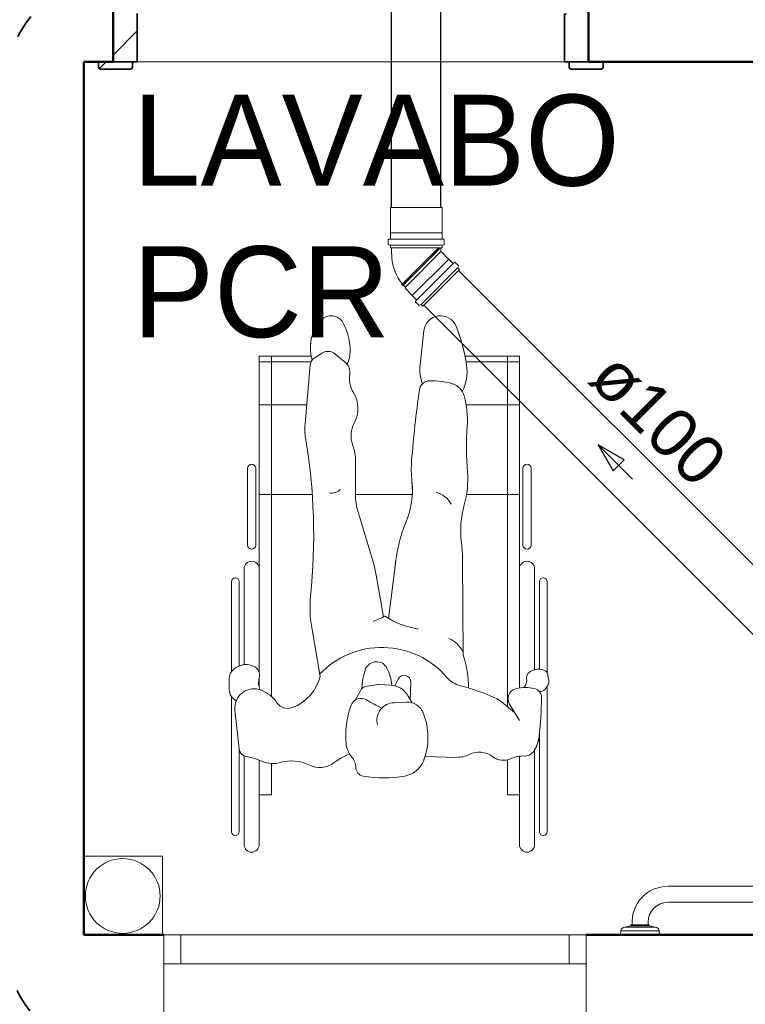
# Model space of a CAD drawing. Header units: millimetres. Extents: x 567 to 934, y -1 to 364.
# Tile 150 of 256: x 639.31 to 642.3, y 88.69 to 92.75. Entities that reach past the tile are written whole.
import ezdxf

# ---------------------------------------------------------------- set-up
doc = ezdxf.new("R2010")
doc.units = ezdxf.units.MM
doc.header["$MEASUREMENT"] = 0
doc.linetypes.add('NULL', pattern=[0])
doc.linetypes.add('Projeção', pattern=[0.0065, 0.005, -0.0015])
for name, color, linetype, lineweight in [('A-ANNO-SYMB', 7, 'Continuous', 9), ('A-AREA-IDEN', 7, 'Continuous', 9), ('A-DETL-GENF', 7, 'Continuous', 13), ('A-GLAZ', 7, 'Continuous', 13), ('A-GLAZ-SILL', 7, 'Continuous', 13), ('A-WALL', 7, 'Continuous', 25), ('ARQ-ALV-REB', 7, 'Continuous', 18), ('ARQ-ESQUAD', 7, 'Continuous', 25), ('Caixas e Ralos - TIGRE', 7, 'Continuous', 13), ('Peças hidrossanitárias', 7, 'Continuous', 13), ('Simbolos', 14, 'Continuous', 20), ('Simbolos_int', 14, 'Continuous', 15), ('TQ-Condutos', 14, 'Continuous', 25), ('TQ-Sentido conduto', 14, 'Continuous', 30), ('TQ-Textos conduto', 7, 'Continuous', 9)]:
    doc.layers.add(name, color=color, linetype=linetype, lineweight=lineweight)
doc.styles.add('Arial', font='arial.ttf')
doc.styles.add('Humnst777 BlkCn BT_1', font='txt', dxfattribs={"height": 0.1875})

msp = doc.modelspace()

# ---------------------------------------------------------------- hatches: boundary and pattern name
at = {"layer": 'ARQ-ESQUAD', "lineweight": 13}
h = msp.add_hatch(dxfattribs=at)
h.set_pattern_fill('FP_9', color=8, scale=2, angle=180, style=0, pattern_type=2)
h.set_pattern_definition([(45, (577.2211, 84.86216), (-0.212132, 0.212132), [])])
h.paths.add_polyline_path([(641.7011, 92.5436), (641.7082, 92.5465), (641.7111, 92.5536), (641.7111, 92.5736), (641.5711, 92.5736), (641.5711, 92.5536), (641.574, 92.5465), (641.5811, 92.5436), (641.6652, 92.5436)])
h.paths.add_polyline_path([(639.6411, 92.5436), (639.7611, 92.5436), (639.7682, 92.5465), (639.7711, 92.5536), (639.7711, 92.5736), (639.6311, 92.5736), (639.6311, 92.5536), (639.634, 92.5465)])
h.paths.add_polyline_path([(641.5511, 92.5742), (641.6511, 92.5742), (641.6511, 92.8542), (641.5711, 92.8542), (641.5711, 92.7742), (641.5511, 92.7742)])
h.paths.add_polyline_path([(639.7911, 92.5742), (639.7911, 92.7742), (639.7711, 92.7742), (639.7711, 92.8542), (639.6911, 92.8542), (639.6911, 92.5742), (639.6935, 92.5742)])
h.paths.add_polyline_path([(641.5797, 92.8547), (641.7197, 92.8547), (641.7197, 92.8747), (641.7168, 92.8818), (641.7097, 92.8847), (641.5897, 92.8847), (641.5827, 92.8818), (641.5797, 92.8747)])
h.paths.add_polyline_path([(639.6935, 92.8547), (639.7511, 92.8547), (639.7511, 92.8847), (639.6325, 92.8847), (639.6254, 92.8818), (639.6225, 92.8747), (639.6225, 92.8547)])

# ---------------------------------------------------------------- linework, layer by layer
at = {"layer": 'A-ANNO-SYMB', "color": 8, "linetype": 'Projeção', "lineweight": 35}
for centre, start, end in [((639.7015, 92.4773), 90, 180), ((639.7015, 88.9381), 180, 270)]:
    msp.add_arc(centre, 0.45, start, end, dxfattribs=at)
at = {"layer": 'A-DETL-GENF', "color": 8}
for p, q in [((640.9724, 91.4655), (640.957, 91.3245)), ((640.9724, 91.4655), (640.957, 91.3245)), ((640.5537, 91.3736), (640.5221, 91.3538)), ((640.6056, 91.3701), (640.65, 91.3328)), ((640.5078, 91.3604), (640.2937, 91.3604)), ((640.2937, 91.3604), (640.2937, 90.4836)), ((640.5078, 91.3604), (640.2937, 91.3604)), ((640.2937, 91.3604), (640.2937, 90.0561)), ((640.5074, 91.3368), (640.2937, 91.3368)), ((640.3437, 89.9573), (640.3437, 91.3604)), ((640.5042, 91.3245), (640.4824, 91.081)), ((641.3662, 91.3604), (641.1419, 91.3604)), ((641.1419, 91.3604), (641.3662, 91.3604)), ((641.1463, 91.3368), (641.3662, 91.3368)), ((641.3162, 89.9152), (641.3162, 91.3604)), ((641.3662, 90.4836), (641.3662, 91.3604)), ((641.3662, 91.3604), (641.3662, 89.992)), ((640.4895, 91.1604), (640.2937, 91.1604)), ((641.1462, 91.1604), (641.3662, 91.1604)), ((640.6901, 90.7899), (640.6907, 90.9252)), ((640.6907, 90.9252), (640.6901, 90.7904)), ((640.2454, 90.8979), (640.2454, 90.5814)), ((640.2454, 90.5814), (640.2454, 90.8979)), ((640.2794, 90.5814), (640.2794, 90.8979)), ((640.2794, 90.5814), (640.2794, 90.8979)), ((641.3804, 90.8979), (641.3804, 90.5814)), ((641.3804, 90.5814), (641.3804, 90.8979)), ((641.4144, 90.5814), (641.4144, 90.8979)), ((641.4144, 90.5814), (641.4144, 90.8979)), ((640.2937, 90.7899), (640.5121, 90.7899)), ((640.9244, 90.7899), (640.6901, 90.7899)), ((640.6901, 90.7899), (640.9244, 90.7899)), ((641.1481, 90.7899), (641.3662, 90.7899)), ((640.7009, 90.7168), (640.7632, 90.5124)), ((640.8266, 90.2785), (640.8561, 90.516)), ((641.1341, 90.1279), (641.132, 90.5179)), ((640.2312, 90.4836), (640.2312, 90.0882)), ((640.2312, 90.0882), (640.2312, 90.4836)), ((641.4287, 90.0674), (641.4287, 90.4836)), ((641.4287, 90.0674), (641.4287, 90.4836)), ((640.1799, 90.4305), (640.1799, 90.06)), ((640.1799, 90.06), (640.1799, 90.4305)), ((640.2112, 90.0831), (640.2112, 90.4305)), ((640.2112, 90.0831), (640.2112, 90.4305)), ((640.8052, 90.2849), (640.776, 90.4578)), ((641.4487, 90.4305), (641.4487, 90.0693)), ((641.4487, 90.0693), (641.4487, 90.4305)), ((641.4799, 90.0552), (641.4799, 90.4305)), ((641.4799, 90.0552), (641.4799, 90.4305)), ((640.5441, 90.0399), (640.5098, 90.2413)), ((640.1698, 90.031), (640.1701, 89.9852)), ((640.1698, 90.031), (640.1701, 89.9852)), ((640.2937, 89.9949), (640.2937, 90.033)), ((640.8527, 90.0009), (640.8662, 90.0289)), ((641.487, 90.0227), (641.4818, 90.0498)), ((641.4818, 90.0498), (641.487, 90.0227)), ((640.6893, 89.9421), (640.7104, 89.9808)), ((640.7845, 90.0059), (640.7382, 89.9998)), ((640.7879, 90.006), (640.835, 90.0037)), ((640.9158, 89.9448), (640.9185, 90.0158)), ((641.4825, 90.0029), (641.4705, 89.9864)), ((641.4799, 89.9994), (641.4825, 90.0029)), ((641.4799, 89.3992), (641.4799, 89.9994)), ((641.4799, 89.3992), (641.4799, 89.9994)), ((640.1799, 89.9554), (640.1799, 89.3992)), ((640.1799, 89.3992), (640.1799, 89.9554)), ((640.9238, 89.9308), (640.9078, 89.9589)), ((640.1934, 89.9009), (640.2108, 89.7404)), ((640.8992, 89.9338), (640.8504, 89.9312)), ((641.3455, 89.8915), (641.2902, 89.9362)), ((641.3661, 89.8574), (641.3249, 89.9258)), ((641.3358, 89.8994), (641.3408, 89.8994)), ((641.4487, 89.809), (641.4487, 89.3992)), ((641.4487, 89.3992), (641.4487, 89.809)), ((640.2112, 89.3992), (640.2112, 89.7378)), ((640.2112, 89.3992), (640.2112, 89.7378)), ((641.4287, 89.3461), (641.4287, 89.7374)), ((641.4287, 89.3461), (641.4287, 89.7374)), ((640.2312, 89.7123), (640.2312, 89.3461)), ((640.2312, 89.3461), (640.2312, 89.7123)), ((640.9766, 89.7089), (641.1076, 89.706)), ((640.9766, 89.7089), (641.1076, 89.706)), ((641.3662, 89.3461), (641.3662, 89.7108)), ((640.2937, 89.3461), (640.2937, 89.6941)), ((640.3437, 89.5516), (640.3437, 89.6804)), ((640.3437, 89.6804), (640.3437, 89.5516)), ((641.3162, 89.6956), (641.3162, 89.5516)), ((641.3162, 89.6956), (641.3162, 89.5516)), ((640.2937, 89.3461), (640.2937, 89.5516)), ((640.2937, 89.5516), (640.3437, 89.5516)), ((640.3437, 89.5516), (640.2937, 89.5516)), ((641.3162, 89.5516), (641.3662, 89.5516)), ((641.3162, 89.5516), (641.3662, 89.5516)), ((641.3662, 89.5516), (641.3662, 89.3461))]:
    msp.add_line(p, q, dxfattribs=at)
for centre, radius, start, end in [((640.59, 91.4715), 0.0557, 29.1731, 137.1659), ((640.59, 91.4715), 0.0557, 29.1731, 137.1659), ((641.041, 91.458), 0.069, 21.9692, 173.7627), ((641.041, 91.458), 0.069, 21.9692, 173.7627), ((640.6726, 91.3949), 0.1684, 137.1659, 191.8151), ((640.6726, 91.3949), 0.1684, 137.1659, 197.4034), ((640.4342, 91.3845), 0.2341, 354.8934, 29.1731), ((640.4342, 91.3845), 0.2341, 354.8934, 29.1731), ((640.4567, 91.2223), 0.699, 11.3967, 21.9692), ((640.4567, 91.2223), 0.699, 8.261, 21.9692), ((640.5772, 91.3362), 0.0442, 50.0692, 122.0961), ((640.587, 91.3709), 0.0808, 327.7219, 354.8934), ((640.587, 91.3709), 0.0808, 327.7219, 354.8934), ((640.5426, 91.3211), 0.0386, 122.0961, 174.8929), ((640.6187, 91.2954), 0.0488, 349.8776, 50.0692), ((640.6187, 91.2954), 0.0488, 349.8776, 41.4615), ((641.1329, 91.3053), 0.177, 173.7627, 199.5493), ((641.1329, 91.3053), 0.177, 173.7627, 199.5493), ((640.972, 91.2971), 0.1783, 332.6529, 8.261), ((640.7727, 91.2679), 0.1076, 169.8776, 212.0847), ((640.7727, 91.2679), 0.1076, 169.8776, 212.0847), ((640.9974, 91.2153), 0.0438, 91.2881, 171.839), ((640.9974, 91.2153), 0.0438, 135.4711, 171.839), ((641.0033, 90.9559), 0.3033, 73.4823, 91.2881), ((641.0691, 91.1779), 0.0718, 14.8355, 73.4823), ((640.5756, 91.1443), 0.1251, 331.1107, 32.0847), ((640.5756, 91.1443), 0.1251, 331.1107, 32.0847), ((645.4127, 90.5821), 4.5043, 171.839, 175.583), ((645.4127, 90.5821), 4.5043, 171.839, 175.583), ((640.7618, 91.0965), 0.3897, 356.3024, 14.8355), ((640.7111, 91.0605), 0.2296, 174.8929, 189.4895), ((640.7782, 91.0325), 0.1064, 151.1107, 200.1272), ((640.7782, 91.0325), 0.1064, 151.1107, 200.1272), ((642.4724, 90.9859), 1.3246, 176.3024, 184.4975), ((638.077, 90.6202), 2.441, 354.1619, 9.4895), ((640.488, 90.9261), 0.2027, 359.7461, 20.1272), ((640.488, 90.9261), 0.2027, 359.7461, 20.1272), ((640.2624, 90.8979), 0.017, 360, 180), ((640.2624, 90.8979), 0.017, 360, 180), ((641.3863, 90.8931), 0.4659, 175.583, 186.056), ((641.3863, 90.8931), 0.4659, 175.583, 186.056), ((641.3974, 90.8979), 0.017, 360, 180), ((641.3974, 90.8979), 0.017, 360, 180), ((640.77, 90.852), 0.3832, 344.1699, 4.4975), ((640.5834, 90.808), 0.3415, 337.3879, 6.056), ((640.5834, 90.808), 0.3415, 356.9641, 6.056), ((640.5919, 90.846), 0.0503, 259.3771, 315.3134), ((640.9956, 90.7011), 0.102, 28.693, 74.3358), ((640.9386, 90.7893), 0.2485, 179.7461, 196.9445), ((641.5149, 90.6408), 0.3911, 164.1699, 187.4493), ((641.4663, 90.4402), 0.6149, 157.3879, 175.668), ((640.5509, 90.5147), 0.5811, 0.312, 7.4493), ((640.2624, 90.5814), 0.017, 180, 360), ((640.2624, 90.5814), 0.017, 180, 360), ((641.3974, 90.5814), 0.017, 180, 360), ((641.3974, 90.5814), 0.017, 180, 360), ((640.2624, 90.4836), 0.0312, 360, 180), ((640.2624, 90.4836), 0.0312, 360, 180), ((640.3458, 90.3852), 0.4363, 9.5756, 16.9445), ((641.3974, 90.4836), 0.0312, 360, 180), ((641.3974, 90.4836), 0.0312, 360, 180), ((640.1955, 90.4305), 0.0156, 360, 180), ((640.1955, 90.4305), 0.0156, 360, 180), ((641.4643, 90.4305), 0.0156, 360, 180), ((641.4643, 90.4305), 0.0156, 360, 180), ((640.9869, 90.3227), 0.484, 174.1619, 189.6849), ((640.647, 90.5989), 0.3517, 289.3703, 297.8163), ((641.0054, 90.5902), 0.3594, 237.274, 261.2195), ((641.0352, 90.0939), 0.1091, 25.1049, 68.8275), ((640.7989, 89.8071), 0.3522, 40.6612, 136.6858), ((640.7037, 89.9874), 0.4528, 0.5698, 18.0744), ((640.2399, 90.0115), 0.0771, 66.7071, 140.9982), ((640.2399, 90.0115), 0.0771, 96.5163, 111.8909), ((640.2541, 90.0445), 0.0412, 344.409, 66.7071), ((640.9329, 89.9903), 0.2159, 158.468, 180.2381), ((640.777, 90.0518), 0.0484, 27.295, 158.468), ((640.6605, 89.9917), 0.1794, 3.7076, 27.295), ((641.4443, 90.0063), 0.0631, 64.4064, 127.78), ((641.4443, 90.0063), 0.0631, 86.0268, 104.3452), ((641.4635, 90.0464), 0.0187, 10.699, 64.4064), ((640.2156, 90.0313), 0.0458, 141.1452, 180.3734), ((640.2156, 90.0313), 0.0458, 141.1452, 180.3734), ((640.3637, 90.014), 0.0726, 164.409, 203.6829), ((640.3684, 90.0806), 0.1804, 289.9444, 346.9452), ((640.891, 90.0169), 0.0275, 357.8272, 154.231), ((641.1506, 90.1092), 0.1115, 220.6612, 255.644), ((641.3479, 90.0251), 0.0483, 319.4894, 7.8265), ((641.4218, 90.0353), 0.0264, 127.78, 187.8265), ((641.4635, 90.0464), 0.0187, 10.699, 28.3318), ((641.4619, 90.018), 0.0255, 323.805, 10.699), ((641.4619, 90.018), 0.0255, 323.805, 10.699), ((640.2212, 89.9856), 0.0512, 180.3734, 216.1191), ((640.2212, 89.9856), 0.0512, 180.3734, 244.0963), ((640.2723, 89.9094), 0.0794, 68.1434, 186.1738), ((640.2485, 89.8499), 0.1435, 34.5485, 68.1434), ((640.743, 89.963), 0.0371, 97.5231, 151.3712), ((640.787, 89.9875), 0.0186, 87.1058, 97.5231), ((640.8305, 89.9147), 0.0891, 29.7251, 87.1058), ((640.9047, 89.1483), 0.8803, 65.8172, 75.644), ((641.3613, 89.9477), 0.0425, 104.3528, 211.0291), ((641.3906, 89.8332), 0.1607, 76.2891, 104.3528), ((641.42, 89.9535), 0.0369, 359.2953, 76.2891), ((641.4527, 89.9994), 0.022, 256.4185, 323.805), ((640.7132, 89.9059), 0.0434, 59.1701, 159.5864), ((641.1048, 90.562), 0.7207, 239.1701, 244.8848), ((641.2187, 89.8477), 0.1137, 51.1007, 65.8172), ((639.8437, 89.9729), 1.6133, 353.5457, 359.2953), ((640.4114, 89.9621), 0.0543, 214.5485, 289.9444), ((641.0046, 89.7975), 0.3543, 159.5864, 186.4099), ((640.8504, 89.8596), 0.0717, 90, 195.4377), ((640.903, 89.8623), 0.0716, 22.3739, 93.0345), ((640.7249, 89.789), 0.2642, 338.1335, 22.3739), ((641.3111, 89.8068), 0.1365, 325.4123, 353.5457), ((641.3111, 89.8068), 0.1365, 329.4259, 353.5457), ((639.8437, 89.9729), 1.6133, 353.5457, 354.1721), ((640.2455, 89.7442), 0.035, 186.1738, 258.553), ((640.2455, 89.7442), 0.035, 190.5825, 245.7407), ((640.7422, 89.768), 0.0902, 186.4099, 221.3289), ((640.1668, 89.3553), 0.3618, 67.1485, 78.553), ((640.7451, 89.4995), 0.2333, 109.7257, 127.5222), ((640.7451, 89.4995), 0.2333, 109.7257, 127.5222), ((640.7422, 89.768), 0.0902, 212.8016, 221.3289), ((640.6226, 89.6628), 0.069, 0.9535, 41.3289), ((640.6226, 89.6628), 0.069, 0.9535, 41.3289), ((640.7249, 89.789), 0.2642, 338.1335, 342.351), ((641.1101, 89.8177), 0.1117, 268.7191, 296.463), ((641.1101, 89.8177), 0.1117, 268.7191, 296.463), ((641.2005, 89.636), 0.0912, 53.1315, 116.463), ((641.2005, 89.636), 0.0912, 53.1315, 116.463), ((641.3004, 89.7692), 0.0753, 233.1315, 282.1076), ((641.3004, 89.7692), 0.0753, 233.1315, 295.2149), ((641.379, 89.6023), 0.1093, 86.2268, 115.2149), ((641.389, 89.7532), 0.042, 266.2268, 325.4123), ((640.3489, 89.7876), 0.1073, 247.1485, 286.5694), ((640.3489, 89.7876), 0.1073, 267.1813, 286.5694), ((640.4259, 89.5288), 0.1627, 63.5166, 106.5694), ((640.4259, 89.5288), 0.1627, 63.5166, 106.5694), ((640.5427, 89.7631), 0.099, 243.5166, 307.5222), ((640.5427, 89.7631), 0.099, 243.5166, 307.5222), ((640.7284, 89.6646), 0.0367, 180.9535, 260.2167), ((640.7284, 89.6646), 0.0367, 180.9535, 260.2167), ((640.8763, 89.7283), 0.1011, 280.0443, 338.1335), ((640.8763, 89.7283), 0.1011, 280.0443, 338.1335), ((640.8069, 90.12), 0.4989, 260.2167, 280.0443), ((640.8069, 90.12), 0.4989, 260.2167, 280.0443), ((640.1955, 89.3992), 0.0156, 180, 360), ((640.1955, 89.3992), 0.0156, 180, 360), ((641.4643, 89.3992), 0.0156, 180, 360), ((641.4643, 89.3992), 0.0156, 180, 360), ((640.2624, 89.3461), 0.0312, 180, 360), ((640.2624, 89.3461), 0.0312, 180, 360), ((641.3974, 89.3461), 0.0312, 180, 360), ((641.3974, 89.3461), 0.0312, 180, 360)]:
    msp.add_arc(centre, radius, start, end, dxfattribs=at)
at = {"layer": 'A-GLAZ', "color": 8}
for p, q in [((639.9011, 88.9742), (639.9711, 88.9742)), ((639.9011, 88.8542), (639.9011, 88.9742)), ((639.9711, 88.9742), (639.9711, 88.8542)), ((641.5711, 88.9742), (641.6411, 88.9742)), ((641.5711, 88.8542), (641.5711, 88.9742)), ((641.6411, 88.9742), (641.6411, 88.8542)), ((639.9011, 88.8542), (639.9011, 88.4942)), ((641.6411, 88.8542), (639.9011, 88.8542)), ((641.6411, 88.4942), (641.6411, 88.8542))]:
    msp.add_line(p, q, dxfattribs=at)
at = {"layer": 'A-GLAZ-SILL', "color": 8}
msp.add_line((639.9711, 88.9742), (641.5711, 88.9742), dxfattribs=at)
at = {"layer": 'A-WALL', "color": 8, "lineweight": 50}
for p, q in [((639.6911, 92.5742), (639.6911, 92.8542)), ((641.6511, 92.8542), (641.6511, 92.5742)), ((639.5711, 92.5742), (639.6911, 92.5742)), ((639.5711, 88.9742), (639.5711, 92.5742)), ((641.6511, 92.5742), (643.9711, 92.5742)), ((639.9011, 88.9742), (639.5711, 88.9742)), ((643.9711, 88.9742), (641.6411, 88.9742))]:
    msp.add_line(p, q, dxfattribs=at)
at = {"layer": 'ARQ-ALV-REB', "color": 8}
for p, q in [((639.7911, 92.5742), (641.5511, 92.5742)), ((639.5711, 89.2987), (639.8956, 89.2987)), ((639.8956, 89.2987), (639.8956, 88.9742))]:
    msp.add_line(p, q, dxfattribs=at)
at = {"layer": 'ARQ-ESQUAD', "color": 8, "lineweight": 35}
for p, q in [((639.7911, 92.5742), (639.7911, 92.7742)), ((641.5511, 92.7742), (641.5511, 92.5742)), ((639.7711, 92.5736), (639.6311, 92.5736)), ((639.6311, 92.5736), (639.6311, 92.5536)), ((639.6411, 92.5436), (639.7611, 92.5436)), ((639.6911, 92.5742), (639.7911, 92.5742)), ((639.7711, 92.5536), (639.7711, 92.5736)), ((641.5511, 92.5742), (641.6511, 92.5742)), ((641.7111, 92.5736), (641.5711, 92.5736)), ((641.5711, 92.5736), (641.5711, 92.5536)), ((641.5811, 92.5436), (641.7011, 92.5436)), ((641.7111, 92.5536), (641.7111, 92.5736))]:
    msp.add_line(p, q, dxfattribs=at)
for centre, start, end in [((639.6411, 92.5536), 180, 270), ((639.7611, 92.5536), 270, 0), ((641.5811, 92.5536), 180, 270), ((641.7011, 92.5536), 270, 360)]:
    msp.add_arc(centre, 0.01, start, end, dxfattribs=at)
at = {"layer": 'ARQ-ESQUAD', "color": 8}
for centre, start, end in [((639.6411, 92.5536), 180, 270), ((639.7611, 92.5536), 270, 0), ((641.5811, 92.5536), 180, 270), ((641.7011, 92.5536), 270, 0)]:
    msp.add_arc(centre, 0.01, start, end, dxfattribs=at)
at = {"layer": 'Caixas e Ralos - TIGRE', "color": 8}
for p, q in [((639.8956, 89.2987), (639.5711, 89.2987)), ((639.8956, 88.9742), (639.8956, 89.2987))]:
    msp.add_line(p, q, dxfattribs=at)
for start, end in [(90, 270), (270, 90)]:
    msp.add_arc((639.7311, 89.1342), 0.154, start, end, dxfattribs=at)
at = {"layer": 'Peças hidrossanitárias', "color": 8}
for p, q in [((639.5711, 89.2987), (639.8956, 89.2987)), ((639.8956, 89.2987), (639.8956, 88.9742)), ((641.9777, 89.1742), (643.3565, 89.1742)), ((643.3565, 89.1082), (641.9777, 89.1082)), ((641.7988, 89.0062), (641.8249, 89.0116)), ((641.7988, 89.0062), (641.9274, 89.0062)), ((641.8249, 89.0116), (641.8255, 89.0152)), ((641.9013, 89.0116), (641.8249, 89.0116)), ((641.8255, 89.0152), (641.8305, 89.0152)), ((641.8969, 89.0152), (641.8305, 89.0152)), ((641.8969, 89.0152), (641.9007, 89.0152)), ((641.9007, 89.0152), (641.9013, 89.0116)), ((641.9013, 89.0116), (641.9274, 89.0062)), ((641.7831, 88.9742), (641.7845, 88.9902)), ((641.9417, 88.9902), (641.7845, 88.9902)), ((641.9417, 88.9902), (641.9431, 88.9742))]:
    msp.add_line(p, q, dxfattribs=at)
for centre, radius, start, end in [((641.9777, 89.0265), 0.1476, 90, 184.4129), ((641.9777, 89.0265), 0.0816, 90, 180), ((641.8024, 88.9886), 0.018, 101.5607, 175), ((641.9777, 89.0265), 0.0816, 180, 187.9985), ((641.9238, 88.9886), 0.018, 5, 78.4393)]:
    msp.add_arc(centre, radius, start, end, dxfattribs=at)
at = {"layer": 'Simbolos'}
for p, q in [((640.835, 91.8694), (640.835, 91.9741)), ((641.047, 91.8694), (641.047, 91.9741)), ((640.8345, 91.8689), (640.835, 91.8694)), ((640.8345, 91.8448), (640.8345, 91.8689)), ((641.0475, 91.8689), (641.047, 91.8694)), ((641.0475, 91.8448), (641.0475, 91.8689)), ((640.8257, 91.8214), (640.8257, 91.8403)), ((640.8271, 91.8195), (640.833, 91.8179)), ((640.8275, 91.8423), (640.8326, 91.8428)), ((640.8345, 91.8071), (640.8345, 91.816)), ((641.0475, 91.8071), (641.0475, 91.816)), ((641.0548, 91.8195), (641.0489, 91.8179)), ((641.0544, 91.8423), (641.0493, 91.8428)), ((641.0563, 91.8214), (641.0563, 91.8403)), ((641.0475, 91.8071), (640.8345, 91.8071)), ((640.8394, 91.7807), (640.8394, 91.8071)), ((641.0425, 91.792), (641.0425, 91.8071)), ((641.0462, 91.789), (641.0456, 91.789)), ((641.0741, 91.7611), (641.0462, 91.789)), ((641.0748, 91.7611), (641.0741, 91.7611)), ((641.0919, 91.744), (641.0748, 91.7611)), ((641.0985, 91.7472), (641.0946, 91.7439)), ((641.1146, 91.7337), (641.1012, 91.7471)), ((641.1149, 91.7313), (641.1119, 91.7261)), ((640.8875, 91.6541), (640.9593, 91.7259)), ((640.9679, 91.5668), (641.1185, 91.7174)), ((641.1185, 91.7174), (641.1122, 91.7237)), ((640.883, 91.6586), (640.881, 91.6563)), ((640.8852, 91.6522), (640.881, 91.6563)), ((640.8875, 91.6541), (640.8852, 91.6522)), ((640.8962, 91.6453), (640.8875, 91.6541)), ((640.8962, 91.6391), (640.8962, 91.6453)), ((640.9242, 91.6112), (640.8962, 91.6391)), ((640.9242, 91.6105), (640.9242, 91.6112)), ((640.9413, 91.5934), (640.9242, 91.6105)), ((640.9381, 91.5867), (640.9414, 91.5907)), ((640.9515, 91.5707), (640.9382, 91.584)), ((640.954, 91.5703), (640.9592, 91.5734)), ((640.9679, 91.5668), (640.9616, 91.573))]:
    msp.add_line(p, q, dxfattribs=at)
for points in [[(640.8275, 91.8423), (640.8272, 91.8423), (640.8268, 91.8422), (640.8266, 91.842), (640.8263, 91.8418), (640.8261, 91.8415), (640.8259, 91.8413), (640.8258, 91.841), (640.8257, 91.8407), (640.8257, 91.8403)], [(640.8257, 91.8214), (640.8257, 91.8211), (640.8257, 91.8209), (640.8258, 91.8206), (640.826, 91.8203), (640.8262, 91.8201), (640.8264, 91.8199), (640.8266, 91.8197), (640.8269, 91.8196), (640.8271, 91.8195)], [(640.8326, 91.8428), (640.8329, 91.8428), (640.8333, 91.8429), (640.8335, 91.8431), (640.8338, 91.8433), (640.834, 91.8435), (640.8342, 91.8438), (640.8343, 91.8441), (640.8344, 91.8444), (640.8345, 91.8448)], [(640.8345, 91.816), (640.8344, 91.8163), (640.8344, 91.8166), (640.8343, 91.8168), (640.8341, 91.8171), (640.8339, 91.8173), (640.8337, 91.8175), (640.8335, 91.8177), (640.8332, 91.8178), (640.833, 91.8179)], [(641.0475, 91.8448), (641.0475, 91.8444), (641.0476, 91.8441), (641.0477, 91.8438), (641.0479, 91.8435), (641.0481, 91.8433), (641.0484, 91.8431), (641.0486, 91.8429), (641.049, 91.8428), (641.0493, 91.8428)], [(641.0489, 91.8179), (641.0487, 91.8178), (641.0484, 91.8177), (641.0482, 91.8175), (641.048, 91.8173), (641.0478, 91.8171), (641.0476, 91.8168), (641.0475, 91.8166), (641.0475, 91.8163), (641.0475, 91.816)], [(641.0563, 91.8403), (641.0562, 91.8407), (641.0561, 91.841), (641.056, 91.8413), (641.0558, 91.8415), (641.0556, 91.8418), (641.0553, 91.842), (641.0551, 91.8422), (641.0547, 91.8423), (641.0544, 91.8423)], [(641.0548, 91.8195), (641.055, 91.8196), (641.0553, 91.8197), (641.0555, 91.8199), (641.0557, 91.8201), (641.0559, 91.8203), (641.0561, 91.8206), (641.0562, 91.8209), (641.0562, 91.8211), (641.0563, 91.8214)], [(640.8398, 91.7807), (640.8404, 91.766), (640.8421, 91.7515), (640.8448, 91.7371), (640.8486, 91.7229), (640.8535, 91.7091), (640.8594, 91.6957), (640.8663, 91.6827), (640.8742, 91.6704), (640.883, 91.6586)], [(641.0426, 91.792), (641.0426, 91.7915), (641.0427, 91.791), (641.043, 91.7905), (641.0433, 91.7901), (641.0436, 91.7897), (641.0441, 91.7894), (641.0445, 91.7892), (641.045, 91.7891), (641.0456, 91.789)], [(641.0919, 91.744), (641.0921, 91.7438), (641.0924, 91.7436), (641.0927, 91.7435), (641.093, 91.7434), (641.0934, 91.7434), (641.0937, 91.7435), (641.094, 91.7436), (641.0943, 91.7437), (641.0946, 91.7439)], [(641.1012, 91.7471), (641.101, 91.7473), (641.1007, 91.7475), (641.1004, 91.7476), (641.1001, 91.7477), (641.0997, 91.7477), (641.0994, 91.7476), (641.0991, 91.7475), (641.0988, 91.7474), (641.0985, 91.7472)], [(641.1149, 91.7313), (641.115, 91.7316), (641.1151, 91.7318), (641.1152, 91.7321), (641.1152, 91.7324), (641.1151, 91.7327), (641.1151, 91.733), (641.1149, 91.7333), (641.1148, 91.7335), (641.1146, 91.7337)], [(641.1119, 91.7261), (641.1118, 91.7258), (641.1117, 91.7255), (641.1116, 91.7252), (641.1116, 91.7249), (641.1117, 91.7247), (641.1118, 91.7244), (641.1119, 91.7241), (641.112, 91.7239), (641.1122, 91.7237)], [(640.9381, 91.5867), (640.9379, 91.5865), (640.9377, 91.5862), (640.9376, 91.5858), (640.9376, 91.5855), (640.9376, 91.5852), (640.9377, 91.5849), (640.9378, 91.5846), (640.938, 91.5843), (640.9382, 91.584)], [(640.9414, 91.5907), (640.9416, 91.591), (640.9417, 91.5913), (640.9418, 91.5916), (640.9418, 91.5919), (640.9418, 91.5922), (640.9418, 91.5925), (640.9416, 91.5929), (640.9415, 91.5931), (640.9413, 91.5934)], [(640.9515, 91.5707), (640.9518, 91.5705), (640.952, 91.5703), (640.9523, 91.5702), (640.9526, 91.5701), (640.9528, 91.5701), (640.9531, 91.5701), (640.9534, 91.5701), (640.9537, 91.5702), (640.954, 91.5703)], [(640.9616, 91.573), (640.9614, 91.5732), (640.9611, 91.5734), (640.9609, 91.5735), (640.9606, 91.5736), (640.9603, 91.5736), (640.96, 91.5736), (640.9597, 91.5736), (640.9595, 91.5735), (640.9592, 91.5734)]]:
    msp.add_lwpolyline(points, dxfattribs=at)
at = {"layer": 'Simbolos_int'}
for p, q in [((641.047, 91.9741), (640.835, 91.9741)), ((641.047, 91.8694), (640.835, 91.8694)), ((641.0475, 91.8429), (640.8345, 91.8429)), ((641.0475, 91.8175), (640.8345, 91.8175)), ((641.0425, 91.8071), (640.8394, 91.8071)), ((640.8962, 91.6453), (641.0426, 91.7917)), ((641.0318, 91.8071), (640.955, 91.7303)), ((641.0346, 91.8015), (640.9591, 91.7261)), ((641.0385, 91.8052), (640.9593, 91.7259)), ((640.881, 91.6563), (640.955, 91.7303)), ((640.9242, 91.6105), (641.0748, 91.7611)), ((640.9425, 91.5921), (641.0932, 91.7427)), ((640.8852, 91.6522), (640.9591, 91.7261)), ((640.9605, 91.5741), (641.1111, 91.7247))]:
    msp.add_line(p, q, dxfattribs=at)
at = {"layer": 'TQ-Condutos'}
for p, q in [((640.8394, 91.9741), (640.8394, 95.5139)), ((641.0426, 91.9741), (641.0426, 95.5139)), ((642.5333, 90.2957), (641.115, 91.7139)), ((642.3896, 90.152), (640.9714, 91.5702))]:
    msp.add_line(p, q, dxfattribs=at)
at = {"layer": 'TQ-Sentido conduto'}
for p, q in [((641.69, 90.9953), (641.7525, 90.887)), ((641.7983, 90.9328), (641.69, 90.9953)), ((641.7525, 90.887), (641.7983, 90.9328))]:
    msp.add_line(p, q, dxfattribs=at)
msp.add_lwpolyline([(641.8314, 90.8538), (641.69, 90.9953)], dxfattribs=at)

# ---------------------------------------------------------------- texts
at = {"layer": 'A-AREA-IDEN', "color": 8, "style": 'Humnst777 BlkCn BT_1'}
for s, p in [('LAVABO', (639.7727, 92.0637)), ('PCR', (639.7727, 91.4387))]:
    msp.add_text(s, height=0.375, dxfattribs=at).set_placement(p)
at = {"layer": 'TQ-Textos conduto', "linetype": 'NULL', "insert": (641.8658, 91.0297), "char_height": 0.2, "width": 1.273476, "attachment_point": 8, "rotation": 314.9999, "line_spacing_factor": 0.6, "style": 'Arial'}
msp.add_mtext('ø100', dxfattribs=at)

doc.saveas('drawing.dxf')
